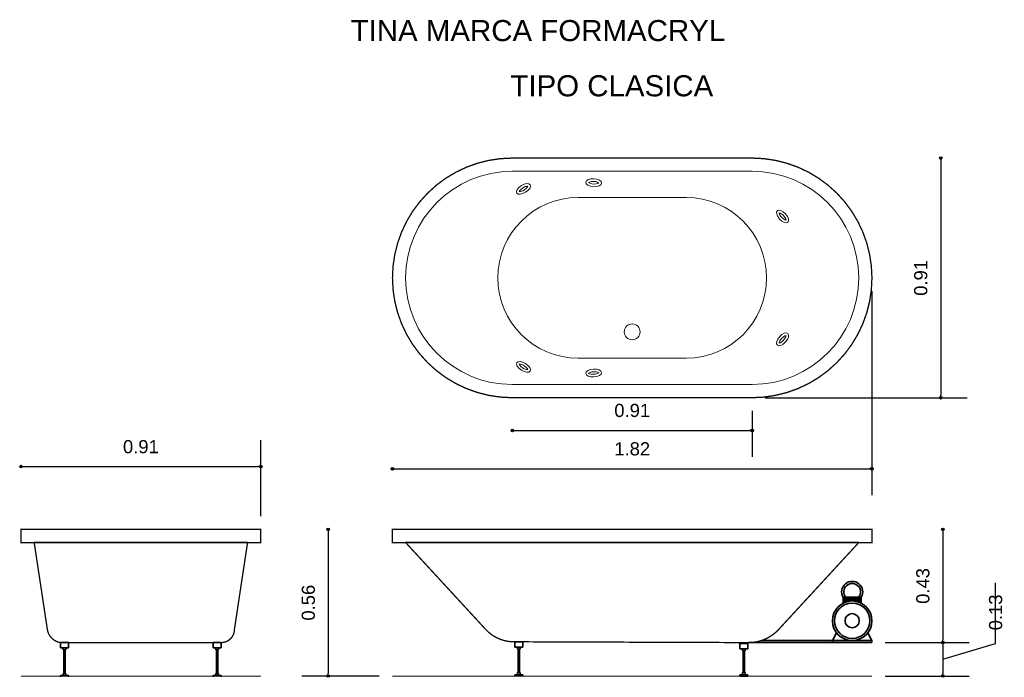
# Model space of a CAD drawing. Extents: x 169.99 to 173.72, y 182.42 to 184.92.
import ezdxf

# ---------------------------------------------------------------- set-up
doc = ezdxf.new("R2010")
doc.units = 0
doc.header["$MEASUREMENT"] = 0
doc.layers.add('CONTORNO', color=170, linetype='Continuous', lineweight=15)
for name, color, linetype, lineweight, plot in [('cotas', 3, 'Continuous', 13, False), ('muebles', 2, 'Continuous', 18, False), ('rotulos', 1, 'Continuous', 25, False), ('TRAZO', 7, 'Continuous', 35, False)]:
    doc.layers.add(name, color=color, linetype=linetype, lineweight=lineweight, plot=plot)
doc.styles.add('cotas', font='ARIAL.TTF')
doc.styles.add('rotulo', font='swissko.ttf')
doc.dimstyles.new('ISO-25', dxfattribs={"dimtxt": 2.4, "dimasz": 1, "dimexe": 1.25, "dimexo": 0.625, "dimtad": 1, "dimrnd": 0.0215, "dimtxsty": 'cotas', "dimblk": 'ORIGIN2', "dimcen": 1, "dimazin": 0, "dimtfac": 1, "dimtmove": 0, "dimatfit": 3, "dimldrblk": 'ORIGIN2', "dimfxl": 0, "dimlwe": 0, "dimarcsym": 0})

# ---------------------------------------------------------------- blocks, each defined once
blk = doc.blocks.new('_Origin2')
at = {"color": 0, "lineweight": -2}
blk.add_line((-0.5, 0), (-1, 0), dxfattribs=at)
for radius in [0.5, 0.25]:
    blk.add_circle((0, 0), radius, dxfattribs=at)
blk = doc.blocks.new('*D7')
at = {"color": 0, "linetype": 'ByBlock'}
for p, q in [((172.7673, 183.4362), (172.7673, 183.262)), ((171.8673, 183.362), (172.7573, 183.362))]:
    blk.add_line(p, q, dxfattribs=at)
at = {"layer": 'Defpoints', "color": 0, "linetype": 'ByBlock'}
for p in [(171.8573, 183.4862), (172.7673, 183.4862), (172.7673, 183.362)]:
    blk.add_point(p, dxfattribs=at)
at = {"color": 0, "linetype": 'ByBlock', "xscale": 0.01, "yscale": 0.01, "zscale": 0.01, "rotation": 180}
blk.add_blockref('_Origin2', (171.8573, 183.362), dxfattribs=at)
at = {"color": 0, "linetype": 'ByBlock', "xscale": 0.01, "yscale": 0.01, "zscale": 0.01}
blk.add_blockref('_Origin2', (172.7673, 183.362), dxfattribs=at)
at = {"color": 0, "linetype": 'ByBlock', "insert": (172.3123, 183.4375), "char_height": 0.05, "attachment_point": 5, "style": 'cotas'}
blk.add_mtext('0.91', dxfattribs=at)
blk = doc.blocks.new('*D6')
at = {"color": 0, "linetype": 'ByBlock'}
for p, q in [((170.9023, 183.0362), (170.9023, 183.3244)), ((170.0023, 183.2244), (170.8923, 183.2244))]:
    blk.add_line(p, q, dxfattribs=at)
at = {"layer": 'Defpoints', "color": 0, "linetype": 'ByBlock'}
for p in [(170.9023, 183.2244), (169.9923, 182.9862), (170.9023, 182.9862)]:
    blk.add_point(p, dxfattribs=at)
at = {"color": 0, "linetype": 'ByBlock', "xscale": 0.01, "yscale": 0.01, "zscale": 0.01, "rotation": 180}
blk.add_blockref('_Origin2', (169.9923, 183.2244), dxfattribs=at)
at = {"color": 0, "linetype": 'ByBlock', "xscale": 0.01, "yscale": 0.01, "zscale": 0.01}
blk.add_blockref('_Origin2', (170.9023, 183.2244), dxfattribs=at)
at = {"color": 0, "linetype": 'ByBlock', "insert": (170.4473, 183.2999), "char_height": 0.05, "attachment_point": 5, "style": 'cotas'}
blk.add_mtext('0.91', dxfattribs=at)
blk = doc.blocks.new('*D1')
at = {"color": 0, "linetype": 'ByBlock'}
for p, q in [((173.2223, 183.8912), (173.2223, 183.1163)), ((171.4123, 183.2163), (173.2123, 183.2163))]:
    blk.add_line(p, q, dxfattribs=at)
at = {"layer": 'Defpoints', "color": 0, "linetype": 'ByBlock'}
for p in [(171.4023, 183.9412), (173.2223, 183.9412), (173.2223, 183.2163)]:
    blk.add_point(p, dxfattribs=at)
at = {"color": 0, "linetype": 'ByBlock', "xscale": 0.01, "yscale": 0.01, "zscale": 0.01, "rotation": 180}
blk.add_blockref('_Origin2', (171.4023, 183.2163), dxfattribs=at)
at = {"color": 0, "linetype": 'ByBlock', "xscale": 0.01, "yscale": 0.01, "zscale": 0.01}
blk.add_blockref('_Origin2', (173.2223, 183.2163), dxfattribs=at)
at = {"color": 0, "linetype": 'ByBlock', "insert": (172.3123, 183.2918), "char_height": 0.05, "attachment_point": 5, "style": 'cotas'}
blk.add_mtext('1.82', dxfattribs=at)
blk = doc.blocks.new('*D5')
at = {"color": 0, "linetype": 'ByBlock'}
for p, q in [((171.1585, 182.9762), (171.1585, 182.4393)), ((171.3523, 182.4293), (171.0585, 182.4293))]:
    blk.add_line(p, q, dxfattribs=at)
at = {"layer": 'Defpoints', "color": 0, "linetype": 'ByBlock'}
for p in [(171.4023, 182.9862), (171.1585, 182.4293), (171.4023, 182.4293)]:
    blk.add_point(p, dxfattribs=at)
at = {"color": 0, "linetype": 'ByBlock', "xscale": 0.01, "yscale": 0.01, "zscale": 0.01}
for p, rotation in [((171.1585, 182.9862), 90), ((171.1585, 182.4293), 270)]:
    blk.add_blockref('_Origin2', p, dxfattribs=dict(at, rotation=rotation))
at = {"color": 0, "linetype": 'ByBlock', "insert": (171.083, 182.7077), "char_height": 0.05, "attachment_point": 5, "rotation": 90, "style": 'cotas'}
blk.add_mtext('0.56', dxfattribs=at)
blk = doc.blocks.new('*D4')
at = {"color": 0, "linetype": 'ByBlock'}
for p, q in [((173.6919, 182.5529), (173.6919, 182.7828)), ((173.4914, 182.4927), (173.6919, 182.5529)), ((173.4914, 182.5462), (173.4914, 182.4393)), ((173.2723, 182.4293), (173.5914, 182.4293))]:
    blk.add_line(p, q, dxfattribs=at)
at = {"layer": 'Defpoints', "color": 0, "linetype": 'ByBlock'}
for p in [(173.2223, 182.5562), (173.2223, 182.4293), (173.4914, 182.4293)]:
    blk.add_point(p, dxfattribs=at)
at = {"color": 0, "linetype": 'ByBlock', "xscale": 0.01, "yscale": 0.01, "zscale": 0.01}
for p, rotation in [((173.4914, 182.5562), 90), ((173.4914, 182.4293), 270)]:
    blk.add_blockref('_Origin2', p, dxfattribs=dict(at, rotation=rotation))
at = {"color": 0, "linetype": 'ByBlock', "insert": (173.6919, 182.6029), "char_height": 0.05, "attachment_point": 4, "rotation": 90, "style": 'cotas'}
blk.add_mtext('0.13', dxfattribs=at)
blk = doc.blocks.new('*D3')
at = {"color": 0, "linetype": 'ByBlock'}
for p, q in [((173.4914, 182.9762), (173.4914, 182.5662)), ((173.2723, 182.5562), (173.5914, 182.5562))]:
    blk.add_line(p, q, dxfattribs=at)
at = {"layer": 'Defpoints', "color": 0, "linetype": 'ByBlock'}
for p in [(173.2223, 182.9862), (173.2223, 182.5562), (173.4914, 182.5562)]:
    blk.add_point(p, dxfattribs=at)
at = {"color": 0, "linetype": 'ByBlock', "xscale": 0.01, "yscale": 0.01, "zscale": 0.01}
for p, rotation in [((173.4914, 182.9862), 90), ((173.4914, 182.5562), 270)]:
    blk.add_blockref('_Origin2', p, dxfattribs=dict(at, rotation=rotation))
at = {"color": 0, "linetype": 'ByBlock', "insert": (173.4158, 182.7712), "char_height": 0.05, "attachment_point": 5, "rotation": 90, "style": 'cotas'}
blk.add_mtext('0.43', dxfattribs=at)
blk = doc.blocks.new('*D2')
at = {"color": 0, "linetype": 'ByBlock'}
for p, q in [((173.4833, 184.3862), (173.4833, 183.4962)), ((172.8173, 183.4862), (173.5833, 183.4862))]:
    blk.add_line(p, q, dxfattribs=at)
at = {"layer": 'Defpoints', "color": 0, "linetype": 'ByBlock'}
for p in [(172.7673, 184.3962), (172.7673, 183.4862), (173.4833, 183.4862)]:
    blk.add_point(p, dxfattribs=at)
at = {"color": 0, "linetype": 'ByBlock', "xscale": 0.01, "yscale": 0.01, "zscale": 0.01}
for p, rotation in [((173.4833, 184.3962), 90), ((173.4833, 183.4862), 270)]:
    blk.add_blockref('_Origin2', p, dxfattribs=dict(at, rotation=rotation))
at = {"color": 0, "linetype": 'ByBlock', "insert": (173.4077, 183.9412), "char_height": 0.05, "attachment_point": 5, "rotation": 90, "style": 'cotas'}
blk.add_mtext('0.91', dxfattribs=at)

msp = doc.modelspace()

# ---------------------------------------------------------------- linework, layer by layer
at = {"layer": 'CONTORNO'}
for p, q in [((170.9023, 182.4293), (169.9923, 182.4293)), ((173.2223, 182.4293), (171.4023, 182.4293))]:
    msp.add_line(p, q, dxfattribs=at)
at = {"layer": 'CONTORNO', "const_width": 0.005}
for points in [[(171.8573, 184.3962), (172.7673, 184.3962, -1), (172.7673, 183.4862), (171.8573, 183.4862, -1), (171.8573, 184.3962, -0.856655)], [(170.8023, 182.6062), (170.8523, 182.9362), (170.9023, 182.9362), (170.9023, 182.9862), (169.9923, 182.9862), (169.9923, 182.9362), (170.0423, 182.9362), (170.0923, 182.6062, 0.328632), (170.1423, 182.5562), (170.7523, 182.5562, 0.414214), (170.8023, 182.6062, 1)], [(172.8684, 182.6062), (173.1723, 182.9362), (173.2223, 182.9362), (173.2223, 182.9862), (171.4023, 182.9862), (171.4023, 182.9362), (171.4523, 182.9362), (171.7562, 182.6062, 0.217157), (171.8673, 182.5593), (172.7543, 182.5562, 0.210554), (172.8684, 182.6062, -6.264519)]]:
    msp.add_lwpolyline(points, format="xyb", dxfattribs=at)
at = {"layer": 'muebles'}
for p, q in [((171.8573, 184.3462), (172.7673, 184.3462)), ((172.1073, 184.2462), (172.5173, 184.2462)), ((172.1073, 183.6362), (172.5173, 183.6362)), ((171.8573, 183.5362), (172.7673, 183.5362))]:
    msp.add_line(p, q, dxfattribs=at)
msp.add_circle((172.3123, 183.7362), 0.03, dxfattribs=at)
for centre, radius, start, end in [((171.8573, 183.9412), 0.405, 90, 270), ((172.7673, 183.9412), 0.405, 270, 90), ((172.1073, 183.9412), 0.305, 90, 270), ((172.5173, 183.9412), 0.305, 270, 90)]:
    msp.add_arc(centre, radius, start, end, dxfattribs=at)
for centre, major_axis in [((171.8995, 184.279), (-0.0255, -0.0158)), ((172.1659, 184.3025), (-0.03, 0.0017)), ((172.8832, 184.1744), (-0.02, 0.0224))]:
    msp.add_ellipse(centre, major_axis=major_axis, ratio=0.499229, dxfattribs=at)
at = {"layer": 'muebles', "extrusion": (0, 0, -1)}
for centre, major_axis in [((172.8832, 183.7079), (-0.02, -0.0224)), ((171.8995, 183.6033), (-0.0255, 0.0158)), ((172.1659, 183.5798), (-0.03, -0.0017))]:
    msp.add_ellipse(centre, major_axis=major_axis, ratio=0.499229, dxfattribs=at)
at = {"layer": 'muebles'}
for points, knots in [([(172.1853, 184.3014), (172.1836, 184.303), (172.1786, 184.3056), (172.1623, 184.3086), (172.1496, 184.3058), (172.1465, 184.3036)], [3.676686, 3.676686, 3.676686, 3.676686, 4.456292, 4.456292, 5.748092, 5.748092, 5.748092, 5.748092]), ([(172.1465, 184.3036), (172.1482, 184.302), (172.1532, 184.2994), (172.1695, 184.2963), (172.1823, 184.2991), (172.1853, 184.3014)], [0.535093, 0.535093, 0.535093, 0.535093, 1.314699, 1.314699, 2.6065, 2.6065, 2.6065, 2.6065]), ([(171.916, 184.2892), (171.9137, 184.2895), (171.9081, 184.2888), (171.893, 184.2819), (171.8842, 184.2724), (171.883, 184.2688)], [3.676686, 3.676686, 3.676686, 3.676686, 4.456292, 4.456292, 5.748092, 5.748092, 5.748092, 5.748092]), ([(171.883, 184.2688), (171.8852, 184.2684), (171.8908, 184.2692), (171.906, 184.276), (171.9148, 184.2856), (171.916, 184.2892)], [0.535093, 0.535093, 0.535093, 0.535093, 1.314699, 1.314699, 2.6065, 2.6065, 2.6065, 2.6065]), ([(172.8961, 184.1599), (172.8961, 184.1622), (172.8944, 184.1676), (172.885, 184.1813), (172.874, 184.1883), (172.8703, 184.1888)], [3.676686, 3.676686, 3.676686, 3.676686, 4.456292, 4.456292, 5.748092, 5.748092, 5.748092, 5.748092]), ([(172.8703, 184.1888), (172.8703, 184.1866), (172.872, 184.1812), (172.8814, 184.1675), (172.8924, 184.1604), (172.8961, 184.1599)], [0.535093, 0.535093, 0.535093, 0.535093, 1.314699, 1.314699, 2.6065, 2.6065, 2.6065, 2.6065]), ([(172.8703, 183.6935), (172.8703, 183.6957), (172.872, 183.7011), (172.8814, 183.7148), (172.8924, 183.7219), (172.8961, 183.7224)], [0.535093, 0.535093, 0.535093, 0.535093, 1.314699, 1.314699, 2.6065, 2.6065, 2.6065, 2.6065]), ([(172.8961, 183.7224), (172.8961, 183.7201), (172.8944, 183.7147), (172.885, 183.701), (172.874, 183.694), (172.8703, 183.6935)], [3.676686, 3.676686, 3.676686, 3.676686, 4.456292, 4.456292, 5.748092, 5.748092, 5.748092, 5.748092]), ([(171.883, 183.6135), (171.8852, 183.6139), (171.8908, 183.6131), (171.906, 183.6063), (171.9148, 183.5967), (171.916, 183.5931)], [0.535093, 0.535093, 0.535093, 0.535093, 1.314699, 1.314699, 2.6065, 2.6065, 2.6065, 2.6065]), ([(171.916, 183.5931), (171.9137, 183.5928), (171.9081, 183.5935), (171.893, 183.6004), (171.8842, 183.6099), (171.883, 183.6135)], [3.676686, 3.676686, 3.676686, 3.676686, 4.456292, 4.456292, 5.748092, 5.748092, 5.748092, 5.748092]), ([(172.1465, 183.5787), (172.1482, 183.5803), (172.1532, 183.5829), (172.1695, 183.586), (172.1823, 183.5832), (172.1853, 183.5809)], [0.535093, 0.535093, 0.535093, 0.535093, 1.314699, 1.314699, 2.6065, 2.6065, 2.6065, 2.6065]), ([(172.1853, 183.5809), (172.1836, 183.5793), (172.1786, 183.5767), (172.1623, 183.5737), (172.1496, 183.5765), (172.1465, 183.5787)], [3.676686, 3.676686, 3.676686, 3.676686, 4.456292, 4.456292, 5.748092, 5.748092, 5.748092, 5.748092])]:
    msp.add_open_spline(points, degree=3, knots=knots, dxfattribs=at)
at = {"layer": 'TRAZO'}
for p, q in [((170.0423, 182.9362), (170.8523, 182.9362)), ((171.4523, 182.9362), (173.1723, 182.9362)), ((173.1127, 182.7287), (173.1127, 182.7057)), ((173.1127, 182.7287), (173.1819, 182.7287)), ((173.1189, 182.7287), (173.1189, 182.7085)), ((173.1189, 182.7287), (173.1189, 182.7085)), ((173.1249, 182.7287), (173.1249, 182.7107)), ((173.1309, 182.7287), (173.1309, 182.7123)), ((173.1369, 182.7287), (173.1369, 182.7134)), ((173.1429, 182.7287), (173.1429, 182.714)), ((173.1429, 182.7287), (173.1429, 182.714)), ((173.1489, 182.7287), (173.1489, 182.7141)), ((173.1549, 182.7287), (173.1549, 182.7138)), ((173.1609, 182.7287), (173.1609, 182.7129)), ((173.1669, 182.7287), (173.1669, 182.7115)), ((173.1729, 182.7287), (173.1729, 182.7096)), ((173.1789, 182.7287), (173.1789, 182.7071)), ((173.1819, 182.7287), (173.1819, 182.7057)), ((173.0723, 182.5642), (173.0878, 182.5935)), ((173.2223, 182.5642), (173.2068, 182.5935)), ((170.1423, 182.5362), (170.1423, 182.5562)), ((170.1723, 182.5562), (170.1423, 182.5562)), ((170.1723, 182.5362), (170.1423, 182.5362)), ((170.1523, 182.5282), (170.1523, 182.5362)), ((170.1623, 182.5282), (170.1623, 182.5362)), ((170.1723, 182.5362), (170.1723, 182.5562)), ((170.7223, 182.5362), (170.7223, 182.5562)), ((170.7523, 182.5562), (170.7223, 182.5562)), ((170.7523, 182.5362), (170.7223, 182.5362)), ((170.7323, 182.5282), (170.7323, 182.5362)), ((170.7423, 182.5282), (170.7423, 182.5362)), ((170.7523, 182.5362), (170.7523, 182.5562)), ((171.8973, 182.5593), (171.8673, 182.5593)), ((171.8673, 182.5393), (171.8673, 182.5593)), ((171.8973, 182.5393), (171.8673, 182.5393)), ((171.8773, 182.5313), (171.8773, 182.5393)), ((171.8873, 182.5313), (171.8873, 182.5393)), ((171.8973, 182.5393), (171.8973, 182.5593)), ((172.7209, 182.5324), (172.7209, 182.5524)), ((172.7509, 182.5524), (172.7209, 182.5524)), ((172.7509, 182.5324), (172.7509, 182.5524)), ((172.7549, 182.5562), (173.2223, 182.5562)), ((172.8037, 182.5642), (173.2223, 182.5642)), ((173.0723, 182.5642), (173.0723, 182.5562)), ((173.2223, 182.5642), (173.2223, 182.5562)), ((170.1623, 182.5282), (170.1523, 182.5282)), ((170.1548, 182.4392), (170.1548, 182.5282)), ((170.1598, 182.4392), (170.1598, 182.5282)), ((170.7423, 182.5282), (170.7323, 182.5282)), ((170.7348, 182.4392), (170.7348, 182.5282)), ((170.7398, 182.4392), (170.7398, 182.5282)), ((171.8873, 182.5313), (171.8773, 182.5313)), ((171.8798, 182.4423), (171.8798, 182.5313)), ((171.8848, 182.4423), (171.8848, 182.5313)), ((172.7509, 182.5324), (172.7209, 182.5324)), ((172.7309, 182.5244), (172.7309, 182.5324)), ((172.7409, 182.5244), (172.7309, 182.5244)), ((172.7334, 182.4423), (172.7334, 182.5244)), ((172.7384, 182.4423), (172.7384, 182.5244)), ((172.7409, 182.5244), (172.7409, 182.5324)), ((170.1723, 182.4312), (170.1423, 182.4312)), ((170.1423, 182.4262), (170.1423, 182.4312)), ((170.1523, 182.4312), (170.1523, 182.4392)), ((170.1623, 182.4392), (170.1523, 182.4392)), ((170.1623, 182.4312), (170.1623, 182.4392)), ((170.1723, 182.4262), (170.1723, 182.4312)), ((170.7523, 182.4312), (170.7223, 182.4312)), ((170.7223, 182.4262), (170.7223, 182.4312)), ((170.7323, 182.4312), (170.7323, 182.4392)), ((170.7423, 182.4392), (170.7323, 182.4392)), ((170.7423, 182.4312), (170.7423, 182.4392)), ((170.7523, 182.4262), (170.7523, 182.4312)), ((171.8673, 182.4293), (171.8673, 182.4343)), ((171.8973, 182.4343), (171.8673, 182.4343)), ((171.8873, 182.4423), (171.8773, 182.4423)), ((171.8773, 182.4343), (171.8773, 182.4423)), ((171.8873, 182.4343), (171.8873, 182.4423)), ((171.8973, 182.4293), (171.8973, 182.4343)), ((172.7509, 182.4343), (172.7209, 182.4343)), ((172.7209, 182.4293), (172.7209, 182.4343)), ((172.7509, 182.4293), (172.7209, 182.4293)), ((172.7309, 182.4343), (172.7309, 182.4423)), ((172.7409, 182.4423), (172.7309, 182.4423)), ((172.7409, 182.4343), (172.7409, 182.4423)), ((172.7509, 182.4293), (172.7509, 182.4343))]:
    msp.add_line(p, q, dxfattribs=at)
for radius in [0.075, 0.067, 0.027]:
    msp.add_circle((173.1473, 182.6392), radius, dxfattribs=at)
for radius, start, end in [(0.04, 330, 210), (0.032, 321.3178, 218.6822)]:
    msp.add_arc((173.1473, 182.7487), radius, start, end, dxfattribs=at)

# ---------------------------------------------------------------- texts
at = {"layer": 'rotulos', "style": 'rotulo'}
for s, p in [('TINA MARCA FORMACRYL', (171.2434, 184.8403)), ('TIPO CLASICA', (171.8499, 184.6306))]:
    msp.add_text(s, height=0.08, dxfattribs=at).set_placement(p)

# ---------------------------------------------------------------- dimensions: what is measured, and where the dimension line sits
at = {"layer": 'cotas'}
for base, p1, p2, picture, middle in [((173.4833, 183.4862), (172.7673, 184.3962), (172.7673, 183.4862), '*D2', (173.4077, 183.9412)), ((171.1585, 182.4293), (171.4023, 182.9862), (171.4023, 182.4293), '*D5', (171.083, 182.7077)), ((173.4914, 182.5562), (173.2223, 182.9862), (173.2223, 182.5562), '*D3', (173.4158, 182.7712)), ((173.4914, 182.4293), (173.2223, 182.5562), (173.2223, 182.4293), '*D4', (173.6919, 182.6029))]:
    dim = msp.add_linear_dim(base=base, p1=p1, p2=p2, angle=90, dimstyle='ISO-25', override={"dimtxt": 0.05, "dimasz": 0.01, "dimexe": 0.1, "dimexo": 0.05, "dimgap": 0.05, "dimrnd": 0.0005, "dimzin": 1, "dimblk1": 'Origin2', "dimblk2": 'Origin2', "dimsah": 1, "dimse1": 1, "dimtmove": 1}, dxfattribs=at)
    dim.commit()
    dim.dimension.update_dxf_attribs({"geometry": picture, "text_midpoint": middle})
for base, p1, p2, picture, middle in [((173.2223, 183.2163), (171.4023, 183.9412), (173.2223, 183.9412), '*D1', (172.3123, 183.2918)), ((172.7673, 183.362), (171.8573, 183.4862), (172.7673, 183.4862), '*D7', (172.3123, 183.4375)), ((170.9023, 183.2244), (169.9923, 182.9862), (170.9023, 182.9862), '*D6', (170.4473, 183.2999))]:
    dim = msp.add_linear_dim(base=base, p1=p1, p2=p2, dimstyle='ISO-25', override={"dimtxt": 0.05, "dimasz": 0.01, "dimexe": 0.1, "dimexo": 0.05, "dimgap": 0.05, "dimrnd": 0.0005, "dimzin": 1, "dimblk1": 'Origin2', "dimblk2": 'Origin2', "dimsah": 1, "dimse1": 1, "dimtmove": 1}, dxfattribs=at)
    dim.commit()
    dim.dimension.update_dxf_attribs({"geometry": picture, "text_midpoint": middle})

doc.saveas('drawing.dxf')
